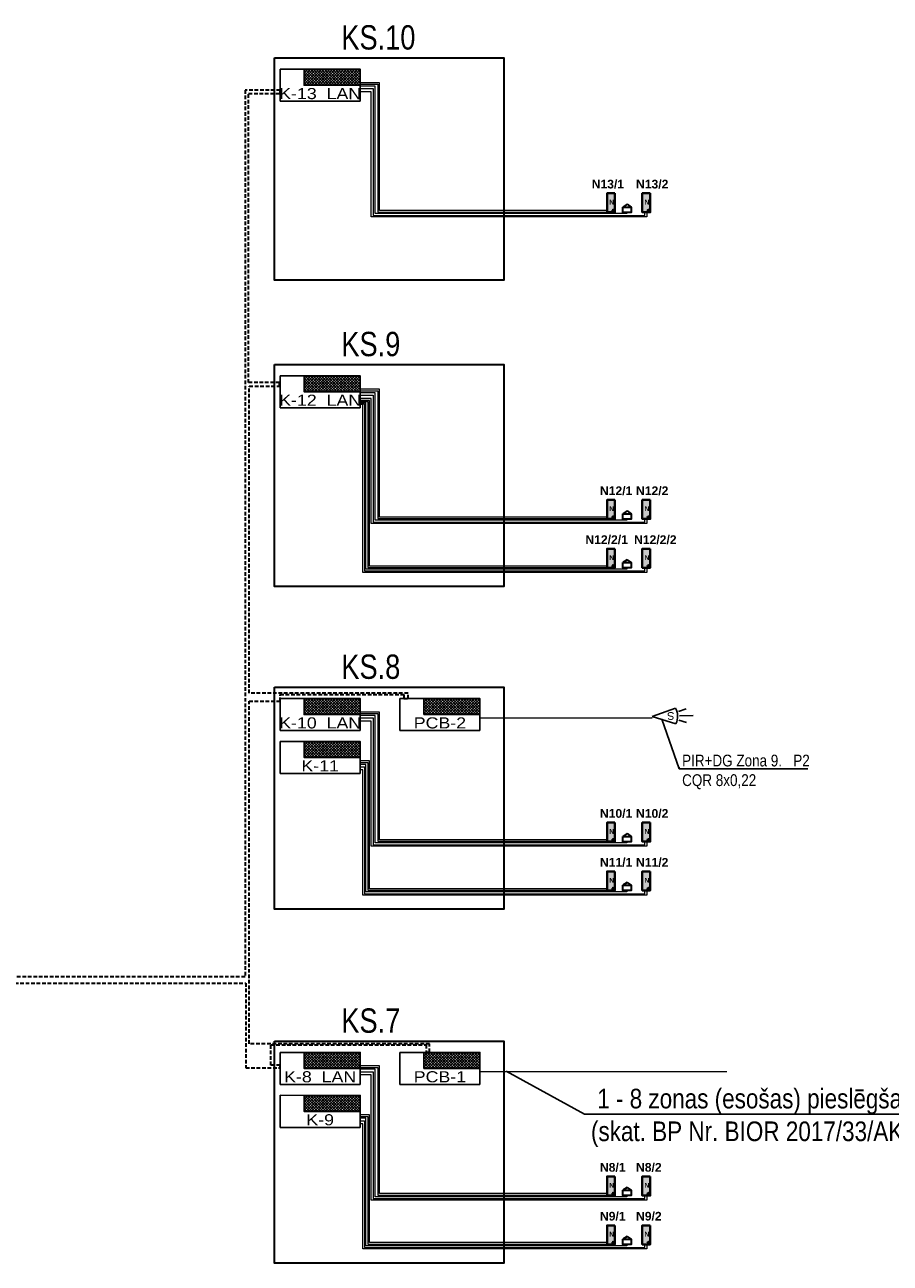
# Model space of a CAD drawing. Header units: millimetres. Extents: x -1662057 to -197461, y -941126 to 63888.
# Tile 27 of 209: x -1581906 to -1564122, y -756315 to -730872. Entities that reach past the tile are written whole.
import ezdxf
from ezdxf import colors
from ezdxf.entities.mleader import LeaderData, LeaderLine
from ezdxf.enums import TextEntityAlignment as Align
from ezdxf.math import Vec2, Vec3

# ---------------------------------------------------------------- set-up
doc = ezdxf.new("R2010")
doc.units = ezdxf.units.MM
doc.set_wipeout_variables(frame=1)
doc.linetypes.add('( DASHED )', pattern=[0.75, 0.5, -0.25])
for name, color, linetype in [('Apsardze', 5, 'CONTINUOUS'), ('ESS AS', 5, 'CONTINUOUS'), ('ESS_AS_iekartas', 102, 'CONTINUOUS'), ('VS AS', 7, 'CONTINUOUS'), ('VS-AS_Iekartas', 5, 'CONTINUOUS')]:
    doc.layers.add(name, color=color, linetype=linetype)
for name, color, linetype, lineweight in [('AS', 1, 'CONTINUOUS', 18), ('AS_kabelis', 16, 'CONTINUOUS', 15), ('ESS PK', 250, 'CONTINUOUS', 9), ('VS_AS', 5, 'CONTINUOUS', 25)]:
    doc.layers.add(name, color=color, linetype=linetype, lineweight=lineweight)
doc.styles.add('DEL_Arial Narrow', font='ARIALN.TTF')
doc.styles.add('LV', font='arial.ttf')
doc.styles.add('MKM_Arial narrow', font='ARIALN.TTF')
doc.styles.add('ROMANS', font='arial.ttf', dxfattribs={"width": 0.8, "oblique": 15})
doc.styles.add('WMF-Arial0', font='arialbd.ttf')

# ---------------------------------------------------------------- blocks, each defined once
blk = doc.blocks.new('DEL_VS-AS_kontroles_panelis')
blk.add_wipeout([(-326, 261), (326, 261), (326, -1), (-326, -1)]).dxf.layer = 'AS_kabelis'
at = {"layer": 'VS-AS_Iekartas', "color": 0}
for p, q in [((-325, 260), (325, 260)), ((-325, 0), (-325, 260)), ((-130, 252), (-122, 260)), ((-130, 229), (-99, 260)), ((-130, 207), (-77, 260)), ((-130, 184), (-54, 260)), ((-130, 162), (-32, 260)), ((-130, 139), (-9, 260)), ((-18, 130), (-130, 242)), ((-40, 130), (-130, 220)), ((5, 130), (-125, 260)), ((-117, 130), (13, 260)), ((27, 130), (-103, 260)), ((-95, 130), (35, 260)), ((50, 130), (-80, 260)), ((-72, 130), (58, 260)), ((72, 130), (-58, 260)), ((-50, 130), (80, 260)), ((95, 130), (-35, 260)), ((-27, 130), (103, 260)), ((117, 130), (-13, 260)), ((-5, 130), (125, 260)), ((139, 130), (9, 260)), ((18, 130), (148, 260)), ((162, 130), (32, 260)), ((40, 130), (170, 260)), ((184, 130), (54, 260)), ((63, 130), (193, 260)), ((207, 130), (77, 260)), ((85, 130), (215, 260)), ((229, 130), (99, 260)), ((108, 130), (238, 260)), ((252, 130), (122, 260)), ((130, 130), (260, 260)), ((274, 130), (144, 260)), ((152, 130), (282, 260)), ((297, 130), (167, 260)), ((175, 130), (305, 260)), ((319, 130), (189, 260)), ((197, 130), (325, 258)), ((325, 146), (211, 260)), ((220, 130), (325, 235)), ((325, 169), (234, 260)), ((242, 130), (325, 213)), ((325, 191), (256, 260)), ((325, 214), (279, 260)), ((325, 236), (301, 260)), ((325, 259), (324, 260)), ((325, 260), (325, 0)), ((-63, 130), (-130, 197)), ((-85, 130), (-130, 175)), ((-108, 130), (-130, 152)), ((265, 130), (325, 190)), ((287, 130), (325, 168)), ((310, 130), (325, 145)), ((325, 0), (-325, 0))]:
    blk.add_line(p, q, dxfattribs=at)
blk.add_lwpolyline([(-130, 260), (325, 260), (325, 130), (-130, 130)], close=True, dxfattribs=at)
at = {"layer": 'VS-AS_Iekartas', "color": 0, "style": 'DEL_Arial Narrow', "width": 1.4}
blk.add_attdef('TIPS', text='', height=90, dxfattribs=at).set_placement((0, -10), align=Align.BOTTOM_CENTER)
blk = doc.blocks.new('_None')
blk = doc.blocks.new('pir')
at = {"layer": 'Apsardze'}
for p, q in [((-530, 1), (-797, 1)), ((-512, 81), (-665, 133)), ((0, 0), (-457, 153)), ((0, 0), (-457, -152)), ((-512, -84), (-662, -135))]:
    blk.add_line(p, q, dxfattribs=at)
blk.add_arc((-151, 1), 342, 153.6522, 206.5245, dxfattribs=at)

msp = doc.modelspace()

# ---------------------------------------------------------------- hatches: boundary and pattern name
at = {"layer": 'ESS AS', "true_color": 0xffffff, "transparency": 33554687}
h = msp.add_hatch(color=7, dxfattribs=at)
h.dxf.hatch_style = 1
h.paths.add_polyline_path([(-1569778.90994, -734333.72687), (-1569942.22195, -734333.72687), (-1569942.22195, -734724.6277), (-1569778.90994, -734724.6277)])
h = msp.add_hatch(color=7, dxfattribs=at)
h.dxf.hatch_style = 1
h.paths.add_polyline_path([(-1569053.83859, -734333.72687), (-1569217.1506, -734333.72687), (-1569217.1506, -734724.6277), (-1569053.83859, -734724.6277)])
h = msp.add_hatch(color=7, dxfattribs=at)
h.dxf.hatch_style = 1
h.paths.add_polyline_path([(-1569778.90994, -740633.28698), (-1569942.22195, -740633.28698), (-1569942.22195, -741024.1878), (-1569778.90994, -741024.1878)])
h = msp.add_hatch(color=7, dxfattribs=at)
h.dxf.hatch_style = 1
h.paths.add_polyline_path([(-1569053.83859, -740633.28698), (-1569217.1506, -740633.28698), (-1569217.1506, -741024.1878), (-1569053.83859, -741024.1878)])
h = msp.add_hatch(color=7, dxfattribs=at)
h.dxf.hatch_style = 1
h.paths.add_polyline_path([(-1569778.90994, -741637.3351), (-1569942.22195, -741637.3351), (-1569942.22195, -742028.23592), (-1569778.90994, -742028.23592)])
h = msp.add_hatch(color=7, dxfattribs=at)
h.dxf.hatch_style = 1
h.paths.add_polyline_path([(-1569053.83859, -741637.3351), (-1569217.1506, -741637.3351), (-1569217.1506, -742028.23592), (-1569053.83859, -742028.23592)])
h = msp.add_hatch(color=7, dxfattribs=at)
h.dxf.hatch_style = 1
h.paths.add_polyline_path([(-1569778.90994, -747262.27963), (-1569942.22195, -747262.27963), (-1569942.22195, -747653.18046), (-1569778.90994, -747653.18046)])
h = msp.add_hatch(color=7, dxfattribs=at)
h.dxf.hatch_style = 1
h.paths.add_polyline_path([(-1569053.83859, -747262.27963), (-1569217.1506, -747262.27963), (-1569217.1506, -747653.18046), (-1569053.83859, -747653.18046)])
h = msp.add_hatch(color=7, dxfattribs=at)
h.dxf.hatch_style = 1
h.paths.add_polyline_path([(-1569778.90994, -748266.32775), (-1569942.22195, -748266.32775), (-1569942.22195, -748657.22857), (-1569778.90994, -748657.22857)])
h = msp.add_hatch(color=7, dxfattribs=at)
h.dxf.hatch_style = 1
h.paths.add_polyline_path([(-1569053.83859, -748266.32775), (-1569217.1506, -748266.32775), (-1569217.1506, -748657.22857), (-1569053.83859, -748657.22857)])
h = msp.add_hatch(color=7, dxfattribs=at)
h.dxf.hatch_style = 1
h.paths.add_polyline_path([(-1569778.90994, -754532.63684), (-1569942.22195, -754532.63684), (-1569942.22195, -754923.53766), (-1569778.90994, -754923.53766)])
h = msp.add_hatch(color=7, dxfattribs=at)
h.dxf.hatch_style = 1
h.paths.add_polyline_path([(-1569053.83859, -754532.63684), (-1569217.1506, -754532.63684), (-1569217.1506, -754923.53766), (-1569053.83859, -754923.53766)])
h = msp.add_hatch(color=7, dxfattribs=at)
h.dxf.hatch_style = 1
h.paths.add_polyline_path([(-1569778.90994, -755536.68495), (-1569942.22195, -755536.68495), (-1569942.22195, -755927.58578), (-1569778.90994, -755927.58578)])
h = msp.add_hatch(color=7, dxfattribs=at)
h.dxf.hatch_style = 1
h.paths.add_polyline_path([(-1569053.83859, -755536.68495), (-1569217.1506, -755536.68495), (-1569217.1506, -755927.58578), (-1569053.83859, -755927.58578)])

# ---------------------------------------------------------------- linework, layer by layer
at = {"layer": 'ESS AS', "color": 1, "lineweight": 35, "ltscale": 2, "transparency": 33554687}
for p, q in [((-1569531.00069, -734560.93732), (-1569616.63441, -734617.11396)), ((-1569529.21626, -734560.93732), (-1569443.58254, -734617.11396)), ((-1569531.00069, -740860.49742), (-1569616.63441, -740916.67407)), ((-1569529.21626, -740860.49742), (-1569443.58254, -740916.67407)), ((-1569531.00069, -741864.54554), (-1569616.63441, -741920.72218)), ((-1569529.21626, -741864.54554), (-1569443.58254, -741920.72218)), ((-1569531.00069, -747489.49008), (-1569616.63441, -747545.66672)), ((-1569529.21626, -747489.49008), (-1569443.58254, -747545.66672)), ((-1569531.00069, -748493.5382), (-1569616.63441, -748549.71484)), ((-1569529.21626, -748493.5382), (-1569443.58254, -748549.71484)), ((-1569531.00069, -754759.84728), (-1569616.63441, -754816.02392)), ((-1569529.21626, -754759.84728), (-1569443.58254, -754816.02392)), ((-1569531.00069, -755763.8954), (-1569616.63441, -755820.07204)), ((-1569529.21626, -755763.8954), (-1569443.58254, -755820.07204))]:
    msp.add_line(p, q, dxfattribs=at)
at = {"layer": 'ESS AS', "color": 5, "lineweight": 40, "ltscale": 2, "transparency": 33554687}
for points in [[(-1569778.90994, -734333.72687), (-1569778.90994, -734724.6277), (-1569942.22195, -734724.6277), (-1569942.22195, -734333.72687)], [(-1569053.83859, -734333.72687), (-1569053.83859, -734724.6277), (-1569217.1506, -734724.6277), (-1569217.1506, -734333.72687)], [(-1569778.90994, -740633.28698), (-1569778.90994, -741024.1878), (-1569942.22195, -741024.1878), (-1569942.22195, -740633.28698)], [(-1569053.83859, -740633.28698), (-1569053.83859, -741024.1878), (-1569217.1506, -741024.1878), (-1569217.1506, -740633.28698)], [(-1569778.90994, -741637.3351), (-1569778.90994, -742028.23592), (-1569942.22195, -742028.23592), (-1569942.22195, -741637.3351)], [(-1569053.83859, -741637.3351), (-1569053.83859, -742028.23592), (-1569217.1506, -742028.23592), (-1569217.1506, -741637.3351)], [(-1569778.90994, -747262.27963), (-1569778.90994, -747653.18046), (-1569942.22195, -747653.18046), (-1569942.22195, -747262.27963)], [(-1569053.83859, -747262.27963), (-1569053.83859, -747653.18046), (-1569217.1506, -747653.18046), (-1569217.1506, -747262.27963)], [(-1569778.90994, -748266.32775), (-1569778.90994, -748657.22857), (-1569942.22195, -748657.22857), (-1569942.22195, -748266.32775)], [(-1569053.83859, -748266.32775), (-1569053.83859, -748657.22857), (-1569217.1506, -748657.22857), (-1569217.1506, -748266.32775)], [(-1569778.90994, -755536.68495), (-1569778.90994, -755927.58578), (-1569942.22195, -755927.58578), (-1569942.22195, -755536.68495)], [(-1569053.83859, -755536.68495), (-1569053.83859, -755927.58578), (-1569217.1506, -755927.58578), (-1569217.1506, -755536.68495)]]:
    msp.add_lwpolyline(points, close=True, dxfattribs=at)
at = {"layer": 'ESS AS', "color": 1, "lineweight": 35, "ltscale": 2, "transparency": 33554687}
for points in [[(-1569616.73069, -734617.21486), (-1569444.01902, -734617.21486), (-1569444.01902, -734727.08411), (-1569616.73069, -734727.08411)], [(-1569616.73069, -740916.77496), (-1569444.01902, -740916.77496), (-1569444.01902, -741026.64421), (-1569616.73069, -741026.64421)], [(-1569616.73069, -741920.82308), (-1569444.01902, -741920.82308), (-1569444.01902, -742030.69233), (-1569616.73069, -742030.69233)], [(-1569616.73069, -747545.76762), (-1569444.01902, -747545.76762), (-1569444.01902, -747655.63687), (-1569616.73069, -747655.63687)], [(-1569616.73069, -748549.81574), (-1569444.01902, -748549.81574), (-1569444.01902, -748659.68498), (-1569616.73069, -748659.68498)], [(-1569616.73069, -754816.12482), (-1569444.01902, -754816.12482), (-1569444.01902, -754925.99407), (-1569616.73069, -754925.99407)], [(-1569616.73069, -755820.17294), (-1569444.01902, -755820.17294), (-1569444.01902, -755930.04219), (-1569616.73069, -755930.04219)]]:
    msp.add_lwpolyline(points, close=True, dxfattribs=at)
at = {"layer": 'ESS AS', "color": 5, "lineweight": 40, "ltscale": 2, "transparency": 33554687}
for centre in [(-1569815.71356, -734689.46792), (-1569090.64221, -734689.46792), (-1569815.71356, -740989.02802), (-1569090.64221, -740989.02802), (-1569815.71356, -741993.07614), (-1569090.64221, -741993.07614), (-1569815.71356, -747618.02067), (-1569090.64221, -747618.02067), (-1569815.71356, -748622.06879), (-1569090.64221, -748622.06879), (-1569815.71356, -754888.37788), (-1569090.64221, -754888.37788), (-1569815.71356, -755892.426), (-1569090.64221, -755892.426)]:
    msp.add_circle(centre, 16.76601, dxfattribs=at)
at = {"layer": 'ESS_AS_iekartas', "color": 6, "lineweight": 35}
for points in [[(-1576772.6527, -731551.43693), (-1572061.04988, -731551.43693), (-1572061.04988, -736115.64171), (-1576772.6527, -736115.64171)], [(-1576772.6527, -737850.99704), (-1572061.04988, -737850.99704), (-1572061.04988, -742415.20181), (-1576772.6527, -742415.20181)], [(-1576772.6527, -744479.98969), (-1572061.04988, -744479.98969), (-1572061.04988, -749044.19447), (-1576772.6527, -749044.19447)], [(-1576772.6527, -751750.34689), (-1572061.04988, -751750.34689), (-1572061.04988, -756314.55167), (-1576772.6527, -756314.55167)]]:
    msp.add_lwpolyline(points, close=True, dxfattribs=at)

# ---------------------------------------------------------------- block references
at = {"layer": 'VS AS', "xscale": 1.0546875, "yscale": 1.0546875, "zscale": 1.0546875, "rotation": 181.564087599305}
msp.add_blockref('pir', (-1569011.46667, -745085.87703), dxfattribs=at)

# ---------------------------------------------------------------- texts
at = {"layer": 'AS', "color": 6, "style": 'LV', "width": 0.8}
for s, p in [('KS.10 ', (-1575400.95047, -731380.9721)), ('KS.9 ', (-1575400.95047, -737680.53221)), ('KS.8 ', (-1575400.95047, -744309.52486)), ('KS.7 ', (-1575400.95047, -751579.88207))]:
    msp.add_text(s, height=500, dxfattribs=at).set_placement(p)
at = {"layer": 'ESS AS', "color": 5, "transparency": 33554687, "style": 'WMF-Arial0'}
for p in [(-1569896.72993, -734564.80415), (-1569171.65858, -734564.80415), (-1569896.72993, -740864.36426), (-1569171.65858, -740864.36426), (-1569896.72993, -741868.41237), (-1569171.65858, -741868.41237), (-1569896.72993, -747493.35691), (-1569171.65858, -747493.35691), (-1569896.72993, -748497.40503), (-1569171.65858, -748497.40503), (-1569896.72993, -755767.76223), (-1569171.65858, -755767.76223)]:
    msp.add_text('N', height=99.93911, dxfattribs=at).set_placement(p)
at = {"layer": 'ESS PK', "color": 5, "style": 'WMF-Arial0'}
for s, p in [('N13/1', (-1570256.79737, -734234.75177)), ('N13/2', (-1569345.99753, -734234.75177)), ('N12/1', (-1570087.87813, -740534.31188)), ('N12/2', (-1569345.99753, -740534.31188)), ('N12/2/1', (-1570386.3113, -741538.36)), ('N12/2/2', (-1569385.88506, -741538.36)), ('N10/1', (-1570087.87813, -747163.30453)), ('N10/2', (-1569345.99753, -747163.30453)), ('N11/1', (-1570087.87813, -748167.35265)), ('N11/2', (-1569345.99753, -748167.35265)), ('N9/1', (-1570087.87813, -755437.70985)), ('N9/2', (-1569345.99753, -755437.70985))]:
    msp.add_text(s, height=178.4729, dxfattribs=at).set_placement(p)
at = {"layer": 'VS AS', "color": 5, "style": 'ROMANS'}
msp.add_text('S', height=158.20312, rotation=181.564087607, dxfattribs=at).set_placement((-1568560.06227, -744991.15748, 875.19667))

# ---------------------------------------------------------------- next in the draw order: block references
at = {"layer": 'ESS AS', "color": 6, "transparency": 33554687}
ref = msp.add_blockref('DEL_VS-AS_kontroles_panelis', (-1575836.32546, -732442.71506), dxfattribs=dict(at, xscale=2.53125, yscale=2.53125, zscale=2.53125, rotation=359.9240141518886))
ref.add_attrib('TIPS', 'K-13  LAN', dxfattribs={"layer": 'VS-AS_Iekartas', "height": 227.8125, "rotation": 359.92401415, "style": 'DEL_Arial Narrow', "width": 1.4}).set_placement((-1575836.35903, -732468.02753), align=Align.BOTTOM_CENTER)
ref = msp.add_blockref('DEL_VS-AS_kontroles_panelis', (-1575836.32546, -738742.27516), dxfattribs=dict(at, xscale=2.53125, yscale=2.53125, zscale=2.53125, rotation=359.9240141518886))
ref.add_attrib('TIPS', 'K-12  LAN', dxfattribs={"layer": 'VS-AS_Iekartas', "height": 227.8125, "rotation": 359.92401415, "style": 'DEL_Arial Narrow', "width": 1.4}).set_placement((-1575836.35903, -738767.58764), align=Align.BOTTOM_CENTER)
ref = msp.add_blockref('DEL_VS-AS_kontroles_panelis', (-1575836.32546, -745371.26782), dxfattribs=dict(at, xscale=2.53125, yscale=2.53125, zscale=2.53125, rotation=359.9240141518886))
ref.add_attrib('TIPS', 'K-10  LAN', dxfattribs={"layer": 'VS-AS_Iekartas', "height": 227.8125, "rotation": 359.92401415, "style": 'DEL_Arial Narrow', "width": 1.4}).set_placement((-1575836.35903, -745396.58029), align=Align.BOTTOM_CENTER)
at = {"layer": 'ESS AS', "color": 116, "true_color": 0x136734, "transparency": 33554687}
ref = msp.add_blockref('DEL_VS-AS_kontroles_panelis', (-1573376.28648, -745370.87848), dxfattribs=dict(at, xscale=2.53125, yscale=2.53125, zscale=2.53125, rotation=359.9240141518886))
ref.add_attrib('TIPS', 'PCB-2', dxfattribs={"layer": 'VS-AS_Iekartas', "height": 227.8125, "rotation": 359.92401415, "style": 'DEL_Arial Narrow', "width": 1.4}).set_placement((-1573376.32005, -745396.19095), align=Align.BOTTOM_CENTER)
at = {"layer": 'ESS AS', "color": 6, "transparency": 33554687}
ref = msp.add_blockref('DEL_VS-AS_kontroles_panelis', (-1575836.32546, -746253.95875), dxfattribs=dict(at, xscale=2.53125, yscale=2.53125, zscale=2.53125, rotation=359.9240141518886))
ref.add_attrib('TIPS', 'K-11', dxfattribs={"layer": 'VS-AS_Iekartas', "height": 227.8125, "rotation": 359.92401415, "style": 'DEL_Arial Narrow', "width": 1.4}).set_placement((-1575836.35903, -746279.27123), align=Align.BOTTOM_CENTER)
ref = msp.add_blockref('DEL_VS-AS_kontroles_panelis', (-1575836.32546, -752641.62502), dxfattribs=dict(at, xscale=2.53125, yscale=2.53125, zscale=2.53125, rotation=359.9240141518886))
ref.add_attrib('TIPS', 'K-8  LAN', dxfattribs={"layer": 'VS-AS_Iekartas', "height": 227.8125, "rotation": 359.92401415, "style": 'DEL_Arial Narrow', "width": 1.4}).set_placement((-1575836.35903, -752666.9375), align=Align.BOTTOM_CENTER)
at = {"layer": 'ESS AS', "color": 116, "true_color": 0x136734, "transparency": 33554687}
ref = msp.add_blockref('DEL_VS-AS_kontroles_panelis', (-1573376.28648, -752641.23568), dxfattribs=dict(at, xscale=2.53125, yscale=2.53125, zscale=2.53125, rotation=359.9240141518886))
ref.add_attrib('TIPS', 'PCB-1', dxfattribs={"layer": 'VS-AS_Iekartas', "height": 227.8125, "rotation": 359.92401415, "style": 'DEL_Arial Narrow', "width": 1.4}).set_placement((-1573376.32005, -752666.54816), align=Align.BOTTOM_CENTER)
at = {"layer": 'ESS AS', "color": 6, "transparency": 33554687}
ref = msp.add_blockref('DEL_VS-AS_kontroles_panelis', (-1575836.32546, -753524.31596), dxfattribs=dict(at, xscale=2.53125, yscale=2.53125, zscale=2.53125, rotation=359.9240141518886))
ref.add_attrib('TIPS', 'K-9', dxfattribs={"layer": 'VS-AS_Iekartas', "height": 227.8125, "rotation": 359.92401415, "style": 'DEL_Arial Narrow', "width": 1.4}).set_placement((-1575836.35903, -753549.62843), align=Align.BOTTOM_CENTER)

# ---------------------------------------------------------------- next in the draw order: leaders
at = {"layer": 'VS_AS', "color": 7}
ml = msp.add_multileader_mtext('Standard', dxfattribs=at)
ml.set_content('{\\C5;PIR+DG Zona \\fArial Narrow|b0|i0|c186|p34;9\\fArial Narrow|b0|i0|c0|p34;. \\fArial Narrow|b0|i0|c186|p34;  \\fArial Narrow|b0|i0|c0|p34;P\\fArial Narrow|b0|i0|c186|p34;2\\P}CQR 8x0,22', color=7, style='MKM_Arial narrow')
ml.set_leader_properties(color=256, linetype='ByLayer', lineweight=-1)
ml.set_arrow_properties(name='NONE')
ml.build(insert=Vec2(0, 0))
ml.multileader.update_dxf_attribs({"has_dogleg": 0, "text_left_attachment_type": 6, "text_right_attachment_type": 6, "dogleg_length": 0.36, "arrow_head_size": 90.58202})
ctx = ml.context
ctx.base_point, ctx.char_height, ctx.arrow_head_size, ctx.landing_gap_size, ctx.plane_origin = Vec3(-1568459.12927, -746156.84214), 241.55204301, 90.58202, 60.38801, Vec3(-1563518.64588, -760870.86291)
ctx.left_attachment, ctx.right_attachment, ctx.attachment_type = 6, 6, 1
notes = []
notes.append((ctx, [(0, (1, 1, 0), (-1568459.48927, -746156.84214), (1, 0), 0.36, [(0, [(-1568816.46544, -745136.18303)], 0, [])])]))
ctx.mtext.insert, ctx.mtext.width, ctx.mtext.defined_height, ctx.mtext.flow_direction = Vec3(-1568398.74126, -745866.97969), 2555.3651324, 597.96664, 5
ctx.mtext.has_bg_fill, ctx.mtext.bg_color, ctx.mtext.bg_scale_factor, ctx.mtext.bg_transparency, ctx.mtext.use_window_bg_color = 1, -1073741824, 1.2, 0, 1
for ctx, leaders in notes:
    for number, flags, end, landing, length, lines in leaders:
        leader = LeaderData()
        leader.index, (leader.has_last_leader_line, leader.has_dogleg_vector, leader.attachment_direction) = number, flags
        leader.last_leader_point, leader.dogleg_vector, leader.dogleg_length = Vec3(end), Vec3(landing), length
        for number, points, colour, breaks in lines:
            line = LeaderLine()
            line.index, line.vertices, line.color, line.breaks = number, Vec3.list(points), colors.encode_raw_color(colour), breaks
            leader.lines.append(line)
        ctx.leaders.append(leader)

# ---------------------------------------------------------------- next in the draw order: linework, layer by layer
at = {"layer": 'VS_AS', "color": 6, "linetype": '( DASHED )', "lineweight": 30, "ltscale": 150}
msp.add_lwpolyline([(-1606862.28527, -750558.87565), (-1577365.90056, -750558.87565), (-1577365.90056, -752302.53272), (-1576660.46297, -752302.53272), (-1576660.46297, -752247.5569), (-1576851.70269, -752247.5569), (-1576851.70269, -751828.93195), (-1573655.73974, -751828.93195), (-1573655.73974, -751977.56583), (-1573589.3294, -751977.56583), (-1573589.3294, -751807.50888), (-1577295.83903, -751807.50888), (-1577295.83903, -744769.42606), (-1576659.29183, -744769.42606), (-1576659.29183, -744631.14164), (-1574117.99425, -744631.14164), (-1574117.99425, -744710.76909), (-1574029.95234, -744710.76909), (-1574029.95234, -744606.00724), (-1577291.63672, -744606.00724), (-1577291.63672, -738298.84345), (-1576670.2454, -738298.84345), (-1576670.2454, -738224.34547), (-1577307.34372, -738224.34547), (-1577307.34372, -732284.24039), (-1576659.01627, -732284.24039), (-1576659.01627, -732215.20378), (-1577378.85195, -732215.20378), (-1577378.85195, -750428.64751), (-1610445.27443, -750428.64751)], dxfattribs=at)
at = {"layer": 'VS_AS', "color": 1, "lineweight": 20}
for points in [[(-1569535.26776, -734726.83274), (-1569535.26776, -734751.3335), (-1574708.17822, -734751.3335), (-1574708.17822, -732132.28744), (-1575010.53814, -732132.28744)], [(-1569941.92773, -734686.21943), (-1574618.55182, -734686.21943), (-1574618.55182, -732061.9232), (-1574999.99791, -732061.9232)], [(-1569126.60997, -734725.98789), (-1569126.60997, -734817.74502), (-1574790.84669, -734817.74502), (-1574790.84669, -732247.24787), (-1575016.80716, -732247.24787)], [(-1569126.60997, -741025.548), (-1569126.60997, -741117.30513), (-1574790.84669, -741117.30513), (-1574790.84669, -738546.80798), (-1575016.80716, -738546.80798)], [(-1569535.26776, -741026.39285), (-1569535.26776, -741050.8936), (-1574708.17822, -741050.8936), (-1574708.17822, -738431.84754), (-1575010.53814, -738431.84754)], [(-1569941.92773, -740985.77953), (-1574618.55182, -740985.77953), (-1574618.55182, -738361.48331), (-1574999.99791, -738361.48331)], [(-1569941.92773, -741991.27597), (-1574825.49855, -741991.27597), (-1574825.49855, -738589.35239), (-1574999.99791, -738589.35239)], [(-1569126.60997, -742031.04444), (-1569126.60997, -742122.80157), (-1574959.83481, -742122.80157), (-1574959.83481, -738673.7774), (-1575016.80716, -738673.7774)], [(-1569535.26776, -742031.88929), (-1569535.26776, -742056.39004), (-1574894.59561, -742056.39004), (-1574894.59561, -738636.78488), (-1575010.53814, -738636.78488)], [(-1569126.60997, -747654.54065), (-1569126.60997, -747746.29778), (-1574790.84669, -747746.29778), (-1574790.84669, -745175.80063), (-1575016.80716, -745175.80063)], [(-1569535.26776, -747655.3855), (-1569535.26776, -747679.88626), (-1574708.17822, -747679.88626), (-1574708.17822, -745060.8402), (-1575010.53814, -745060.8402)], [(-1569941.92773, -747614.77218), (-1574618.55182, -747614.77218), (-1574618.55182, -744990.47596), (-1574999.99791, -744990.47596)], [(-1569126.60997, -748660.03709), (-1569126.60997, -748751.79422), (-1574959.83481, -748751.79422), (-1574959.83481, -746181.29707), (-1575016.80716, -746181.29707)], [(-1569535.26776, -748660.88194), (-1569535.26776, -748685.38269), (-1574894.59561, -748685.38269), (-1574894.59561, -746066.33664), (-1575010.53814, -746066.33664)], [(-1569941.92773, -748620.26862), (-1574825.49855, -748620.26862), (-1574825.49855, -745995.9724), (-1574999.99791, -745995.9724)]]:
    msp.add_lwpolyline(points, dxfattribs=at)
at = {"layer": 'VS_AS', "color": 6, "lineweight": 20}
for points in [[(-1575010.53814, -732182.04328), (-1574750.20136, -732182.04328), (-1574750.20136, -734788.38636), (-1569166.84196, -734788.38636), (-1569166.84196, -734724.11714)], [(-1575008.26476, -732094.96301), (-1574653.61703, -732094.96301), (-1574653.61703, -734718.68594), (-1569927.59853, -734718.68594)], [(-1575010.53814, -738481.60339), (-1574750.20136, -738481.60339), (-1574750.20136, -741087.94647), (-1569166.84196, -741087.94647), (-1569166.84196, -741023.67725)], [(-1575008.26476, -738394.52312), (-1574653.61703, -738394.52312), (-1574653.61703, -741018.24605), (-1569927.59853, -741018.24605)], [(-1575010.53814, -738658.11743), (-1574925.32073, -738658.11743), (-1574925.32073, -742093.44291), (-1569166.84196, -742093.44291), (-1569166.84196, -742029.17369)], [(-1575008.26476, -738611.04702), (-1574856.22367, -738611.04702), (-1574856.22367, -742023.74249), (-1569927.59853, -742023.74249)], [(-1575010.53814, -745110.59604), (-1574750.20136, -745110.59604), (-1574750.20136, -747716.93912), (-1569166.84196, -747716.93912), (-1569166.84196, -747652.6699)], [(-1575008.26476, -745023.51577), (-1574653.61703, -745023.51577), (-1574653.61703, -747647.2387), (-1569927.59853, -747647.2387)], [(-1575010.53814, -746116.09248), (-1574925.32073, -746116.09248), (-1574925.32073, -748722.43556), (-1569166.84196, -748722.43556), (-1569166.84196, -748658.16634)], [(-1575008.26476, -746029.01221), (-1574856.22367, -746029.01221), (-1574856.22367, -748652.73514), (-1569927.59853, -748652.73514)]]:
    msp.add_lwpolyline(points, dxfattribs=at)
at = {"layer": 'VS_AS', "color": 5, "lineweight": 20}
for points in [[(-1572540.6799, -745107.88044), (-1569011.46667, -745107.88044)], [(-1572540.6799, -752378.23764), (-1567480.88746, -752378.23764)]]:
    msp.add_lwpolyline(points, dxfattribs=at)

# ---------------------------------------------------------------- next in the draw order: leaders
at = {"layer": 'ESS_AS_iekartas', "color": 7}
ml = msp.add_multileader_mtext('Standard', dxfattribs=at)
ml.set_content('\\A1;{\\fArial Narrow|b0|i0|c186|p34; 1 - 8 zonas (esošas) pieslēgšanai.         (skat.} BP Nr. BIOR 2017/33/AK/03-2018/02){\\fArial Narrow|b0|i0|c186|p34; }', color=7, style='MKM_Arial narrow')
ml.set_leader_properties(color=256, linetype='ByLayer', lineweight=-1)
ml.set_arrow_properties(name='NONE')
ml.build(insert=Vec2(0, 0))
ml.multileader.update_dxf_attribs({"has_dogleg": 0, "text_left_attachment_type": 6, "text_right_attachment_type": 6, "dogleg_length": 0.36, "arrow_head_size": 195.09446})
ctx = ml.context
ctx.base_point, ctx.char_height, ctx.arrow_head_size, ctx.landing_gap_size, ctx.plane_origin = Vec3(-1570401.97775, -753252.17831), 403.19522524, 195.09446, 130.06298, Vec3(-1627345.93457, -784323.27647)
ctx.left_attachment, ctx.right_attachment, ctx.attachment_type = 6, 6, 1
notes = []
notes.append((ctx, [(0, (1, 1, 0), (-1570402.24775, -753252.17831), (1, 0), 0.27, [(0, [(-1572013.39285, -752371.2676)], 0, [])])]))
ctx.mtext.insert, ctx.mtext.width, ctx.mtext.defined_height, ctx.mtext.flow_direction = Vec3(-1570271.91478, -752730.44479), 9345.4514208, 1485.06156, 5
ctx.mtext.has_bg_fill, ctx.mtext.bg_color, ctx.mtext.bg_scale_factor, ctx.mtext.bg_transparency, ctx.mtext.use_window_bg_color = 1, -1073741824, 1.2, 0, 1
for ctx, leaders in notes:
    for number, flags, end, landing, length, lines in leaders:
        leader = LeaderData()
        leader.index, (leader.has_last_leader_line, leader.has_dogleg_vector, leader.attachment_direction) = number, flags
        leader.last_leader_point, leader.dogleg_vector, leader.dogleg_length = Vec3(end), Vec3(landing), length
        for number, points, colour, breaks in lines:
            line = LeaderLine()
            line.index, line.vertices, line.color, line.breaks = number, Vec3.list(points), colors.encode_raw_color(colour), breaks
            leader.lines.append(line)
        ctx.leaders.append(leader)

# ---------------------------------------------------------------- next in the draw order: linework, layer by layer
at = {"layer": 'ESS AS', "color": 5, "lineweight": 40, "ltscale": 2, "transparency": 33554687}
for points in [[(-1569778.90994, -754532.63684), (-1569778.90994, -754923.53766), (-1569942.22195, -754923.53766), (-1569942.22195, -754532.63684)], [(-1569053.83859, -754532.63684), (-1569053.83859, -754923.53766), (-1569217.1506, -754923.53766), (-1569217.1506, -754532.63684)]]:
    msp.add_lwpolyline(points, close=True, dxfattribs=at)
at = {"layer": 'VS_AS', "color": 1, "lineweight": 20}
for points in [[(-1569535.26776, -754925.74271), (-1569535.26776, -754950.24346), (-1574708.17822, -754950.24346), (-1574708.17822, -752331.1974), (-1575010.53814, -752331.1974)], [(-1569941.92773, -754885.12939), (-1574618.55182, -754885.12939), (-1574618.55182, -752260.83317), (-1574999.99791, -752260.83317)], [(-1569126.60997, -754924.89785), (-1569126.60997, -755016.65498), (-1574790.84669, -755016.65498), (-1574790.84669, -752446.15783), (-1575016.80716, -752446.15783)], [(-1569535.26776, -755931.23914), (-1569535.26776, -755955.7399), (-1574894.59561, -755955.7399), (-1574894.59561, -753336.69384), (-1575010.53814, -753336.69384)], [(-1569941.92773, -755890.62583), (-1574825.49855, -755890.62583), (-1574825.49855, -753266.32961), (-1574999.99791, -753266.32961)], [(-1569126.60997, -755930.39429), (-1569126.60997, -756022.15142), (-1574959.83481, -756022.15142), (-1574959.83481, -753451.65427), (-1575016.80716, -753451.65427)]]:
    msp.add_lwpolyline(points, dxfattribs=at)
at = {"layer": 'VS_AS', "color": 6, "lineweight": 20}
for points in [[(-1575008.26476, -752293.87298), (-1574653.61703, -752293.87298), (-1574653.61703, -754917.5959), (-1569927.59853, -754917.5959)], [(-1575010.53814, -752380.95324), (-1574750.20136, -752380.95324), (-1574750.20136, -754987.29632), (-1569166.84196, -754987.29632), (-1569166.84196, -754923.0271)], [(-1575008.26476, -753299.36941), (-1574856.22367, -753299.36941), (-1574856.22367, -755923.09234), (-1569927.59853, -755923.09234)], [(-1575010.53814, -753386.44968), (-1574925.32073, -753386.44968), (-1574925.32073, -755992.79276), (-1569166.84196, -755992.79276), (-1569166.84196, -755928.52354)]]:
    msp.add_lwpolyline(points, dxfattribs=at)

# ---------------------------------------------------------------- next in the draw order: texts
at = {"layer": 'ESS AS', "color": 5, "transparency": 33554687, "style": 'WMF-Arial0'}
for p in [(-1569896.72993, -754763.71411), (-1569171.65858, -754763.71411)]:
    msp.add_text('N', height=99.93911, dxfattribs=at).set_placement(p)
at = {"layer": 'ESS PK', "color": 5, "style": 'WMF-Arial0'}
for s, p in [('N8/1', (-1570087.87813, -754433.66174)), ('N8/2', (-1569345.99753, -754433.66174))]:
    msp.add_text(s, height=178.4729, dxfattribs=at).set_placement(p)

doc.saveas('drawing.dxf')
